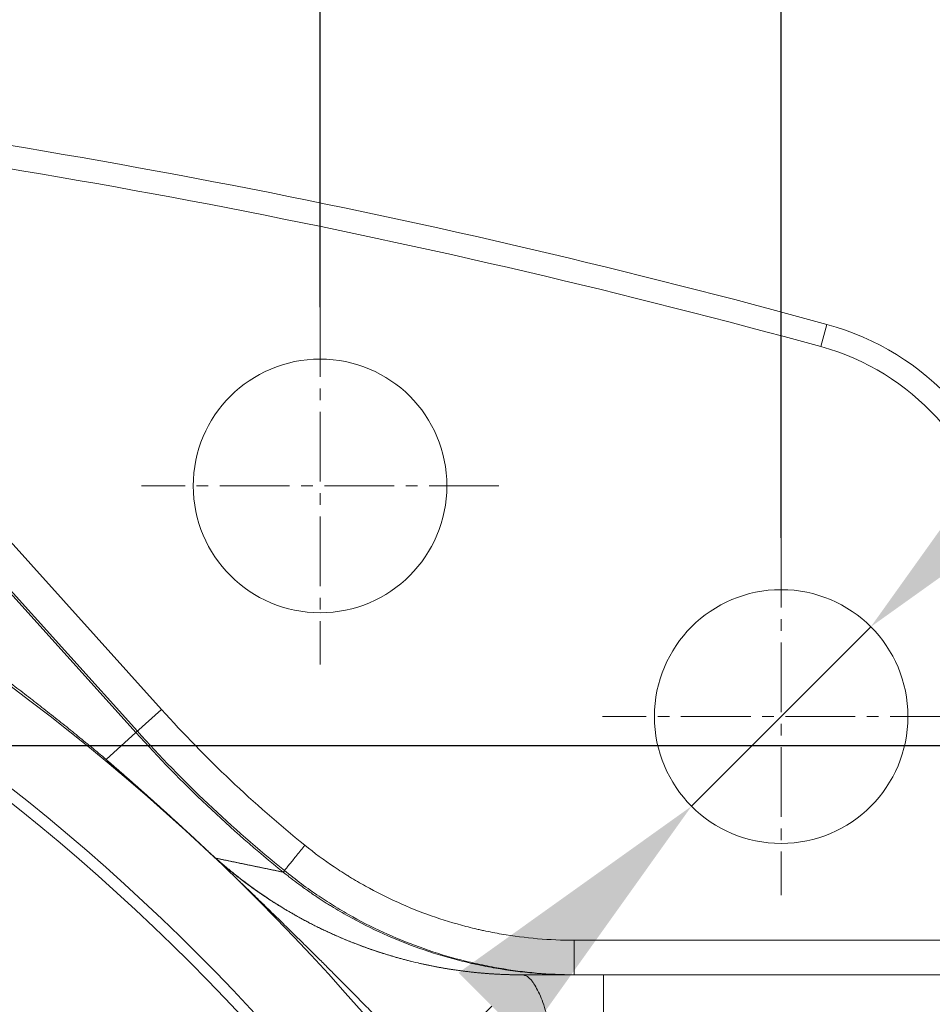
# Model space of a CAD drawing. Header units: millimetres. Extents: x 51337 to 61814, y -21781 to -12277.
# Tile 156 of 256: x 58750 to 58829, y -20756 to -20670. Entities that reach past the tile are written whole.
import ezdxf

# ---------------------------------------------------------------- set-up
doc = ezdxf.new("R2010")
doc.units = ezdxf.units.MM
doc.header["$LTSCALE"] = 0.3175
doc.linetypes.add('CENTER2', pattern=[28.575, 19.05, -3.175, 3.175, -3.175])
for name, color, linetype, lineweight in [('1轮廓实线层', 7, 'Continuous', 18), ('3中心线层', 1, 'CENTER2', 13), ('7标注层', 4, 'Continuous', 13)]:
    doc.layers.add(name, color=color, linetype=linetype, lineweight=lineweight)
doc.styles.add('PC_TEXTSTYLE', font='ISOCP.SHX', dxfattribs={"width": 0.707, "bigfont": 'GBCBIG.SHX'})
doc.dimstyles.new('GB_DIAMETER', dxfattribs={"dimtxt": 3.5, "dimasz": 3.5, "dimexe": 1, "dimexo": 0, "dimgap": 1.5, "dimtad": 1, "dimjust": 4, "dimdsep": 46, "dimtxsty": 'PC_TEXTSTYLE', "dimcen": 0, "dimclrd": 256, "dimclrt": 3, "dimadec": 0, "dimazin": 2, "dimtp": 0.1, "dimtm": 0.1, "dimtfac": 0.71, "dimtdec": 3, "dimtmove": 0, "dimatfit": 2, "dimfxl": 1, "dimtfill": 1, "dimarcsym": 0})
doc.dimstyles.new('GB_LINEAR', dxfattribs={"dimtxt": 3.5, "dimasz": 3.5, "dimexe": 1, "dimexo": 0, "dimgap": 1.5, "dimtad": 1, "dimdsep": 46, "dimtxsty": 'PC_TEXTSTYLE', "dimcen": 0, "dimclrd": 256, "dimclrt": 3, "dimadec": 0, "dimazin": 2, "dimtp": 0.1, "dimtm": 0.1, "dimtfac": 0.71, "dimtdec": 3, "dimtmove": 0, "dimatfit": 3, "dimfxl": 1, "dimtfill": 1, "dimarcsym": 0})

# ---------------------------------------------------------------- blocks, each defined once
blk = doc.blocks.new('*D67')
at = {"layer": '7标注层', "color": 0, "lineweight": -2, "transparency": 16777216}
for p, q in [((58495.882, -20695.214), (58495.882, -20629.306)), ((58775.882, -20695.214), (58775.882, -20629.306))]:
    blk.add_line(p, q, dxfattribs=at)
at = {"layer": '7标注层', "lineweight": -2, "transparency": 16777216}
blk.add_line((58520.382, -20636.306), (58751.382, -20636.306), dxfattribs=at)
at = {"layer": '7标注层', "lineweight": 18, "transparency": 16777216}
for points in [[(58520.382, -20632.223), (58520.382, -20640.39), (58495.882, -20636.306)], [(58751.382, -20640.39), (58751.382, -20632.223), (58775.882, -20636.306)]]:
    blk.add_solid(points, dxfattribs=at)
at = {"layer": 'Defpoints', "color": 0, "lineweight": 18, "transparency": 16777216}
for p in [(58775.882, -20636.306), (58495.882, -20695.214), (58775.882, -20695.214)]:
    blk.add_point(p, dxfattribs=at)
at = {"layer": '7标注层', "color": 3, "transparency": 16777216, "insert": (58635.882, -20613.556), "char_height": 24.5, "attachment_point": 5, "style": 'PC_TEXTSTYLE', "bg_fill": 3, "box_fill_scale": 1.1, "bg_fill_color": 257, "bg_fill_transparency": 0}
blk.add_mtext('280', dxfattribs=at)
blk = doc.blocks.new('*D68')
at = {"layer": '7标注层', "color": 0, "lineweight": -2, "transparency": 16777216}
for p, q in [((58455.882, -20715.214), (58455.882, -20583.914)), ((58815.882, -20715.214), (58815.882, -20583.914))]:
    blk.add_line(p, q, dxfattribs=at)
at = {"layer": '7标注层', "lineweight": -2, "transparency": 16777216}
blk.add_line((58791.382, -20590.914), (58480.382, -20590.914), dxfattribs=at)
at = {"layer": '7标注层', "lineweight": 18, "transparency": 16777216}
for points in [[(58480.382, -20586.83), (58480.382, -20594.997), (58455.882, -20590.914)], [(58791.382, -20594.997), (58791.382, -20586.83), (58815.882, -20590.914)]]:
    blk.add_solid(points, dxfattribs=at)
at = {"layer": 'Defpoints', "color": 0, "lineweight": 18, "transparency": 16777216}
for p in [(58455.882, -20590.914), (58455.882, -20715.214), (58815.882, -20715.214)]:
    blk.add_point(p, dxfattribs=at)
at = {"layer": '7标注层', "color": 3, "transparency": 16777216, "insert": (58635.882, -20568.164), "char_height": 24.5, "attachment_point": 5, "style": 'PC_TEXTSTYLE', "bg_fill": 3, "box_fill_scale": 1.1, "bg_fill_color": 257, "bg_fill_transparency": 0}
blk.add_mtext('360', dxfattribs=at)
blk = doc.blocks.new('*D71')
at = {"layer": '7标注层', "color": 0, "lineweight": -2, "transparency": 16777216}
for p, q in [((58493.882, -20733.214), (59029.69, -20733.214)), ((58987.263, -20880.714), (59029.69, -20880.714))]:
    blk.add_line(p, q, dxfattribs=at)
at = {"layer": '7标注层', "lineweight": -2, "transparency": 16777216}
blk.add_line((59022.69, -20856.214), (59022.69, -20757.714), dxfattribs=at)
at = {"layer": '7标注层', "lineweight": 18, "transparency": 16777216}
for points in [[(59026.773, -20757.714), (59018.606, -20757.714), (59022.69, -20733.214)], [(59018.606, -20856.214), (59026.773, -20856.214), (59022.69, -20880.714)]]:
    blk.add_solid(points, dxfattribs=at)
at = {"layer": 'Defpoints', "color": 0, "lineweight": 18, "transparency": 16777216}
for p in [(58493.882, -20733.214), (59022.69, -20733.214), (58987.263, -20880.714)]:
    blk.add_point(p, dxfattribs=at)
at = {"layer": '7标注层', "color": 3, "transparency": 16777216, "insert": (58999.94, -20806.964), "char_height": 24.5, "attachment_point": 5, "rotation": 90, "style": 'PC_TEXTSTYLE', "bg_fill": 3, "box_fill_scale": 1.1, "bg_fill_color": 257, "bg_fill_transparency": 0}
blk.add_mtext('147.5', dxfattribs=at)
blk = doc.blocks.new('*D73')
at = {"layer": '7标注层', "lineweight": -2, "transparency": 16777216}
for p, q in [((58883.833, -20662.754), (58840.982, -20705.61)), ((58992.295, -20662.754), (58883.833, -20662.754)), ((58808.104, -20738.492), (58823.659, -20722.935)), ((58790.781, -20755.818), (58773.458, -20773.143))]:
    blk.add_line(p, q, dxfattribs=at)
at = {"layer": '7标注层', "lineweight": 18, "transparency": 16777216}
for points in [[(58838.095, -20702.723), (58843.87, -20708.497), (58823.659, -20722.935)], [(58793.669, -20758.705), (58787.894, -20752.93), (58808.104, -20738.492)]]:
    blk.add_solid(points, dxfattribs=at)
at = {"layer": 'Defpoints', "color": 0, "lineweight": 18, "transparency": 16777216}
for p in [(58823.659, -20722.935), (58808.104, -20738.492)]:
    blk.add_point(p, dxfattribs=at)
at = {"layer": '7标注层', "color": 3, "transparency": 16777216, "insert": (58943.314, -20638.581), "char_height": 24.5, "attachment_point": 5, "style": 'PC_TEXTSTYLE', "bg_fill": 3, "box_fill_scale": 1.1, "bg_fill_color": 257, "bg_fill_transparency": 0}
blk.add_mtext('8-%%c22(通孔)', dxfattribs=at)

msp = doc.modelspace()

# ---------------------------------------------------------------- linework, layer by layer
at = {"layer": '1轮廓实线层'}
for p, q in [((58716.03109, -20678.90579), (58762.12866, -20730.10234)), ((58712.85606, -20679.59809), (58760.03095, -20731.99112)), ((58759.90336, -20732.10601), (58713.80578, -20680.90947)), ((58819.32548, -20698.63812), (58819.85456, -20696.70937)), ((58759.90336, -20732.10601), (58762.12866, -20730.10234)), ((58759.90336, -20732.10601), (58757.31495, -20734.43662)), ((58797.91405, -20750.11379), (58840.36044, -20750.11379)), ((58800.45348, -20753.11379), (58912.27443, -20753.11379)), ((58800.45348, -20753.11379), (58912.28301, -20753.11379))]:
    msp.add_line(p, q, dxfattribs=at)
for centre, radius in [((58635.88175, -20880.71372), 183), ((58635.88175, -20880.71372), 182), ((58775.88175, -20710.71372), 11), ((58815.88175, -20730.71372), 11)]:
    msp.add_circle(centre, radius, dxfattribs=at)
for centre, radius, start, end in [((58635.73332, -21367.91379), 696, 74.66025907, 83.38598632), ((58635.73332, -21367.91379), 696, 74.66025907, 83.38598632), ((58635.73332, -21367.91379), 694, 74.66025907, 83.38598632), ((58635.88175, -20880.71372), 190, 6.8906438, 353.1093562), ((58813.71719, -20719.08285), 23.2, 10.0737303, 74.660259), ((58813.71719, -20719.08285), 23.2, 10.0737303, 74.660259), ((58813.71719, -20719.08285), 21.2, 10.0737304, 74.660259), ((58842.21332, -20657.99379), 107.76453, 222, 231.112407), ((58842.21332, -20657.99379), 110.75898, 222, 231.1124334), ((58842.21332, -20657.99379), 110.58728, 222, 231.1124334)]:
    msp.add_arc(centre, radius, start, end, dxfattribs=at)
for points in [[(58746.70963, -20726.09756), (58752.153, -20730.08814), (58757.31495, -20734.43662)], [(58793.39449, -20753.11379), (58796.90685, -20753.11379), (58800.45348, -20753.11379)]]:
    msp.add_open_spline(points, degree=2, dxfattribs=at)
for points, knots in [([(58757.31495, -20734.43662), (58757.32882, -20734.44859), (58757.35648, -20734.47247), (58757.39811, -20734.50841), (58757.43972, -20734.54435), (58757.48131, -20734.58029), (58757.5229, -20734.61624), (58757.56448, -20734.65219), (58757.60605, -20734.68815), (58757.64761, -20734.72412), (58757.68915, -20734.76008), (58757.73069, -20734.79606), (58757.77222, -20734.83204), (58757.81374, -20734.86802), (58757.85525, -20734.90401), (58757.89675, -20734.94001), (58757.93824, -20734.97601), (58757.97972, -20735.01201), (58758.0212, -20735.04802), (58758.06266, -20735.08404), (58758.10411, -20735.12006), (58758.14556, -20735.15609), (58758.18699, -20735.19212), (58758.22842, -20735.22815), (58758.26983, -20735.2642), (58758.31124, -20735.30025), (58758.35264, -20735.3363), (58758.39402, -20735.37236), (58758.4354, -20735.40842), (58758.47677, -20735.44449), (58758.51813, -20735.48057), (58758.55948, -20735.51665), (58758.60083, -20735.55274), (58758.64216, -20735.58883), (58758.68348, -20735.62493), (58758.7248, -20735.66104), (58758.76611, -20735.69715), (58758.8074, -20735.73326), (58758.84869, -20735.76939), (58758.88997, -20735.80552), (58758.93124, -20735.84165), (58758.9725, -20735.87779), (58759.01376, -20735.91394), (58759.055, -20735.95009), (58759.09624, -20735.98625), (58759.13746, -20736.02241), (58759.17868, -20736.05858), (58759.21989, -20736.09476), (58759.26109, -20736.13094), (58759.30228, -20736.16713), (58759.34347, -20736.20332), (58759.38464, -20736.23952), (58759.42581, -20736.27573), (58759.46696, -20736.31194), (58759.50811, -20736.34816), (58759.54926, -20736.38439), (58759.59039, -20736.42062), (58759.63151, -20736.45686), (58759.67263, -20736.49311), (58759.71374, -20736.52936), (58759.75483, -20736.56562), (58759.79593, -20736.60188), (58759.83701, -20736.63815), (58759.87808, -20736.67443), (58759.91915, -20736.71071), (58759.96021, -20736.74701), (58760.00126, -20736.7833), (58760.0423, -20736.81961), (58760.08333, -20736.85592), (58760.12436, -20736.89224), (58760.16538, -20736.92856), (58760.20639, -20736.96489), (58760.24739, -20737.00123), (58760.28838, -20737.03758), (58760.32937, -20737.07393), (58760.37035, -20737.11029), (58760.41132, -20737.14665), (58760.45228, -20737.18302), (58760.49324, -20737.2194), (58760.53418, -20737.25579), (58760.57512, -20737.29218), (58760.61605, -20737.32858), (58760.65698, -20737.36499), (58760.6979, -20737.40141), (58760.7388, -20737.43783), (58760.77971, -20737.47426), (58760.8206, -20737.51069), (58760.86149, -20737.54714), (58760.90236, -20737.58359), (58760.94324, -20737.62005), (58760.9841, -20737.65651), (58761.02496, -20737.69298), (58761.06581, -20737.72946), (58761.10665, -20737.76595), (58761.14748, -20737.80244), (58761.18831, -20737.83895), (58761.22913, -20737.87546), (58761.26994, -20737.91197), (58761.31075, -20737.9485), (58761.35155, -20737.98503), (58761.39234, -20738.02157), (58761.43312, -20738.05812), (58761.4739, -20738.09467), (58761.51467, -20738.13123), (58761.55543, -20738.1678), (58761.59619, -20738.20438), (58761.63694, -20738.24097), (58761.67768, -20738.27756), (58761.71842, -20738.31416), (58761.75915, -20738.35077), (58761.79987, -20738.38739), (58761.84058, -20738.42401), (58761.88129, -20738.46064), (58761.922, -20738.49729), (58761.96269, -20738.53393), (58762.00338, -20738.57059), (58762.04406, -20738.60725), (58762.08474, -20738.64393), (58762.12541, -20738.68061), (58762.16607, -20738.71729), (58762.20672, -20738.75399), (58762.24737, -20738.7907), (58762.28802, -20738.82741), (58762.32865, -20738.86413), (58762.36928, -20738.90086), (58762.40991, -20738.9376), (58762.45052, -20738.97434), (58762.49114, -20739.0111), (58762.53174, -20739.04786), (58762.57234, -20739.08463), (58762.61293, -20739.12141), (58762.65352, -20739.15819), (58762.6941, -20739.19499), (58762.73467, -20739.23179), (58762.77524, -20739.26861), (58762.8158, -20739.30543), (58762.85636, -20739.34226), (58762.89691, -20739.37909), (58762.93745, -20739.41594), (58762.97799, -20739.4528), (58763.01853, -20739.48966), (58763.05905, -20739.52653), (58763.09957, -20739.56341), (58763.14009, -20739.6003), (58763.1806, -20739.6372), (58763.2211, -20739.67411), (58763.2616, -20739.71103), (58763.30209, -20739.74795), (58763.34258, -20739.78488), (58763.38306, -20739.82183), (58763.42354, -20739.85878), (58763.46401, -20739.89574), (58763.50447, -20739.93271), (58763.54493, -20739.96969), (58763.58538, -20740.00667), (58763.62583, -20740.04367), (58763.66628, -20740.08067), (58763.70671, -20740.11769), (58763.74715, -20740.15471), (58763.78757, -20740.19174), (58763.828, -20740.22878), (58763.86841, -20740.26584), (58763.90882, -20740.3029), (58763.94923, -20740.33996), (58763.98963, -20740.37704), (58764.03003, -20740.41413), (58764.07042, -20740.45123), (58764.11081, -20740.48833), (58764.15119, -20740.52545), (58764.19157, -20740.56257), (58764.23194, -20740.59971), (58764.2723, -20740.63685), (58764.31267, -20740.674), (58764.35302, -20740.71116), (58764.39338, -20740.74834), (58764.43372, -20740.78552), (58764.47407, -20740.82271), (58764.5144, -20740.85991), (58764.55474, -20740.89712), (58764.59507, -20740.93434), (58764.63539, -20740.97156), (58764.67571, -20741.0088), (58764.71603, -20741.04605), (58764.75634, -20741.08331), (58764.79664, -20741.12057), (58764.83694, -20741.15785), (58764.87724, -20741.19514), (58764.91753, -20741.23243), (58764.95782, -20741.26974), (58764.99811, -20741.30706), (58765.03839, -20741.34438), (58765.07866, -20741.38172), (58765.11893, -20741.41906), (58765.1592, -20741.45642), (58765.19947, -20741.49378), (58765.23972, -20741.53116), (58765.27998, -20741.56854), (58765.32023, -20741.60594), (58765.36048, -20741.64334), (58765.40072, -20741.68076), (58765.44096, -20741.71818), (58765.48119, -20741.75562), (58765.52142, -20741.79306), (58765.56165, -20741.83052), (58765.60188, -20741.86798), (58765.6421, -20741.90546), (58765.68231, -20741.94294), (58765.72252, -20741.98044), (58765.76273, -20742.01795), (58765.80294, -20742.05546), (58765.84314, -20742.09299), (58765.88333, -20742.13053), (58765.92353, -20742.16807), (58765.96372, -20742.20563), (58766.0039, -20742.2432), (58766.04409, -20742.28078), (58766.08427, -20742.31836), (58766.12445, -20742.35597), (58766.15117, -20742.38098), (58766.16455, -20742.39351)], [0, 0, 0, 0, 0.00733357, 0.01463548, 0.02190576, 0.02914444, 0.03635155, 0.04352714, 0.05067122, 0.05778385, 0.06486505, 0.07191486, 0.07893332, 0.08592046, 0.09287633, 0.09980095, 0.10669437, 0.11355662, 0.12038775, 0.1271878, 0.1339568, 0.1406948, 0.14740184, 0.15407796, 0.16072321, 0.16733762, 0.17392125, 0.18047413, 0.18699631, 0.19348784, 0.19994877, 0.20637914, 0.212779, 0.21914839, 0.22548738, 0.231796, 0.23807431, 0.24432236, 0.2505402, 0.25672789, 0.26288548, 0.26901302, 0.27511057, 0.28117819, 0.28721593, 0.29322386, 0.29920202, 0.30515048, 0.3110693, 0.31695854, 0.32281827, 0.32864854, 0.33444943, 0.34022099, 0.3459633, 0.35167642, 0.35736042, 0.36301536, 0.36864133, 0.37423838, 0.3798066, 0.38534606, 0.39085683, 0.39633899, 0.40179262, 0.40721779, 0.41261458, 0.41798309, 0.42332338, 0.42863554, 0.43391966, 0.43917582, 0.44440412, 0.44960464, 0.45477747, 0.4599227, 0.46504043, 0.47013075, 0.47519376, 0.48022956, 0.48523825, 0.49021993, 0.4951747, 0.50010267, 0.50500394, 0.50987862, 0.51472682, 0.51954866, 0.52434425, 0.5291137, 0.53385714, 0.53857467, 0.54326643, 0.54793253, 0.55257311, 0.55718828, 0.56177818, 0.56634295, 0.57088271, 0.5753976, 0.57988776, 0.58435333, 0.58879446, 0.59321128, 0.59760396, 0.60197263, 0.60631746, 0.61063859, 0.61493619, 0.61921041, 0.62346143, 0.62768939, 0.63189449, 0.63607688, 0.64023674, 0.64437424, 0.64848958, 0.65258293, 0.65665447, 0.6607044, 0.6647329, 0.66874018, 0.67272643, 0.67669186, 0.68063666, 0.68456105, 0.68846523, 0.69234942, 0.69621385, 0.70005872, 0.70388427, 0.70769071, 0.7114783, 0.71524725, 0.7189978, 0.72273021, 0.72644471, 0.73014155, 0.73382098, 0.73748327, 0.74112867, 0.74475744, 0.74836986, 0.75196618, 0.7555467, 0.75911168, 0.7626614, 0.76619615, 0.76971623, 0.77322192, 0.77671351, 0.78019132, 0.78365564, 0.78710677, 0.79054504, 0.79397075, 0.79738422, 0.80078577, 0.80417572, 0.80755441, 0.81092217, 0.81427932, 0.8176262, 0.82096316, 0.82429054, 0.82760869, 0.83091795, 0.83421867, 0.83751122, 0.84079595, 0.84407321, 0.84734338, 0.85060681, 0.85386388, 0.85711494, 0.86036039, 0.86360057, 0.86683588, 0.87006669, 0.87329338, 0.87651632, 0.87973591, 0.88295251, 0.88616652, 0.88937831, 0.89258828, 0.8957968, 0.89900428, 0.90221108, 0.9054176, 0.90862423, 0.91183136, 0.91503936, 0.91824862, 0.92145954, 0.9246725, 0.92788788, 0.93110607, 0.93432744, 0.93755239, 0.94078129, 0.94401451, 0.94725245, 0.95049547, 0.95374394, 0.95699825, 0.96025875, 0.96352583, 0.96679983, 0.97008114, 0.9733701, 0.97666708, 0.97997244, 0.98328652, 0.98660968, 0.98994226, 0.99328462, 0.99663708, 1, 1, 1, 1]), ([(58758.30027, -20735.40815), (58758.43979, -20735.52569), (58758.58257, -20735.64633), (58759.0735, -20736.06243), (58759.43819, -20736.37356), (58760.03303, -20736.8856), (58760.23964, -20737.06416), (58760.66947, -20737.43739), (58760.89308, -20737.63239), (58761.36346, -20738.04473), (58761.61013, -20738.26197), (58761.99768, -20738.6053), (58762.1259, -20738.71918), (58762.25865, -20738.83743)], [0, 0, 0, 0, 0.13451445, 0.13451445, 0.4507661, 0.4507661, 0.60889192, 0.60889192, 0.76701774, 0.76701774, 0.92514356, 0.92514356, 1, 1, 1, 1]), ([(58766.00097, -20742.2616), (58766.0259, -20742.28499), (58766.07559, -20742.33163), (58766.15015, -20742.40114), (58766.22443, -20742.47006), (58766.29844, -20742.53839), (58766.37218, -20742.60612), (58766.44564, -20742.67327), (58766.51883, -20742.73982), (58766.59173, -20742.80579), (58766.66434, -20742.87118), (58766.73667, -20742.93599), (58766.8087, -20743.00022), (58766.88044, -20743.06388), (58766.95187, -20743.12696), (58767.023, -20743.18949), (58767.09383, -20743.25144), (58767.16435, -20743.31284), (58767.23455, -20743.37367), (58767.30444, -20743.43395), (58767.37402, -20743.49368), (58767.44326, -20743.55285), (58767.51219, -20743.61148), (58767.58079, -20743.66956), (58767.64905, -20743.7271), (58767.71698, -20743.7841), (58767.78458, -20743.84057), (58767.85183, -20743.8965), (58767.91875, -20743.9519), (58767.98532, -20744.00677), (58768.05154, -20744.06111), (58768.11741, -20744.11494), (58768.18292, -20744.16824), (58768.24808, -20744.22103), (58768.31288, -20744.2733), (58768.37732, -20744.32506), (58768.4414, -20744.37631), (58768.50511, -20744.42706), (58768.56845, -20744.4773), (58768.63142, -20744.52704), (58768.69401, -20744.57628), (58768.75623, -20744.62502), (58768.81806, -20744.67328), (58768.87952, -20744.72104), (58768.94059, -20744.76831), (58769.00128, -20744.8151), (58769.06158, -20744.8614), (58769.12148, -20744.90723), (58769.18099, -20744.95258), (58769.24011, -20744.99745), (58769.29883, -20745.04185), (58769.35715, -20745.08578), (58769.41507, -20745.12924), (58769.47258, -20745.17223), (58769.52969, -20745.21477), (58769.58639, -20745.25684), (58769.64267, -20745.29845), (58769.69855, -20745.33961), (58769.75401, -20745.38032), (58769.80905, -20745.42058), (58769.86368, -20745.46038), (58769.91788, -20745.49975), (58769.97166, -20745.53866), (58770.02502, -20745.57714), (58770.07795, -20745.61518), (58770.13045, -20745.65278), (58770.18253, -20745.68994), (58770.23417, -20745.72668), (58770.28537, -20745.76298), (58770.33615, -20745.79886), (58770.38648, -20745.83431), (58770.43638, -20745.86934), (58770.48583, -20745.90395), (58770.53484, -20745.93813), (58770.58341, -20745.9719), (58770.63153, -20746.00526), (58770.67921, -20746.0382), (58770.72644, -20746.07074), (58770.77321, -20746.10286), (58770.81954, -20746.13458), (58770.86541, -20746.16589), (58770.91083, -20746.1968), (58770.95579, -20746.22731), (58771.00029, -20746.25743), (58771.04433, -20746.28714), (58771.08792, -20746.31646), (58771.25653, -20746.42959), (58771.54991, -20746.62346), (58771.96966, -20746.89334), (58772.38708, -20747.15448), (58772.80199, -20747.40703), (58773.2142, -20747.65118), (58773.62352, -20747.88708), (58774.02978, -20748.11492), (58774.43282, -20748.33486), (58774.83246, -20748.54708), (58775.22856, -20748.75175), (58775.62096, -20748.94904), (58776.00952, -20749.13911), (58776.39409, -20749.32215), (58776.77454, -20749.49833), (58777.33184, -20749.74939), (58778.06863, -20750.06581), (58778.99103, -20750.43488), (58779.90776, -20750.77573), (58780.81787, -20751.08921), (58781.72048, -20751.37619), (58782.61474, -20751.63757), (58783.49988, -20751.87423), (58784.13942, -20752.02975), (58784.5287, -20752.11898), (58784.66988, -20752.1508), (58784.81095, -20752.18206), (58784.95191, -20752.21276), (58785.09277, -20752.24291), (58785.23351, -20752.27251), (58785.37414, -20752.30155), (58785.51465, -20752.33005), (58785.65504, -20752.358), (58785.79531, -20752.3854), (58785.93546, -20752.41226), (58786.07548, -20752.43858), (58786.21538, -20752.46435), (58786.35514, -20752.4896), (58786.49477, -20752.5143), (58786.63427, -20752.53848), (58786.77363, -20752.56212), (58786.91285, -20752.58523), (58787.05193, -20752.60782), (58787.19087, -20752.62988), (58787.32966, -20752.65142), (58787.46831, -20752.67244), (58787.6068, -20752.69294), (58787.74515, -20752.71292), (58787.88334, -20752.73239), (58788.02138, -20752.75135), (58788.15925, -20752.76979), (58788.29697, -20752.78773), (58788.43453, -20752.80516), (58788.57193, -20752.82209), (58788.70916, -20752.83852), (58788.84622, -20752.85444), (58788.98311, -20752.86987), (58789.11984, -20752.8848), (58789.25639, -20752.89924), (58789.39276, -20752.91319), (58789.52896, -20752.92665), (58789.66498, -20752.93962), (58789.80082, -20752.95211), (58789.93648, -20752.96411), (58790.07196, -20752.97564), (58790.20725, -20752.98668), (58790.34235, -20752.99725), (58790.47727, -20753.00735), (58790.61199, -20753.01697), (58790.74652, -20753.02612), (58790.88086, -20753.03481), (58791.01501, -20753.04303), (58791.14895, -20753.05078), (58791.2827, -20753.05808), (58791.41624, -20753.06492), (58791.54959, -20753.07129), (58791.68273, -20753.07722), (58791.81566, -20753.08269), (58791.94839, -20753.08771), (58792.08091, -20753.09229), (58792.21322, -20753.09642), (58792.34532, -20753.1001), (58792.4772, -20753.10334), (58792.60887, -20753.10615), (58792.74033, -20753.10851), (58792.87157, -20753.11044), (58793.00259, -20753.11194), (58793.13339, -20753.113), (58793.26395, -20753.11367), (58793.35103, -20753.11375), (58793.39449, -20753.11379)], [0, 0, 0, 0, 0.00385547, 0.00768781, 0.01149702, 0.01528309, 0.01904602, 0.02278582, 0.02650248, 0.03019601, 0.0338664, 0.03751366, 0.04113779, 0.04473878, 0.04831663, 0.05187135, 0.05540294, 0.05891139, 0.0623967, 0.06585889, 0.06929793, 0.07271385, 0.07610663, 0.07947627, 0.08282279, 0.08614616, 0.08944641, 0.09272352, 0.0959775, 0.09920834, 0.10241605, 0.10560062, 0.10876207, 0.11190038, 0.11501556, 0.1181076, 0.12117651, 0.12422229, 0.12724494, 0.13024445, 0.13322083, 0.13617408, 0.1391042, 0.14201118, 0.14489503, 0.14775575, 0.15059334, 0.1534078, 0.15619913, 0.15896732, 0.16171239, 0.16443432, 0.16713312, 0.16980879, 0.17246133, 0.17509075, 0.17769703, 0.18028018, 0.1828402, 0.18537709, 0.18789085, 0.19038148, 0.19284899, 0.19529336, 0.19771461, 0.20011272, 0.20248771, 0.20483957, 0.20716831, 0.20947391, 0.21175639, 0.21401574, 0.21625197, 0.21846507, 0.22065504, 0.22282189, 0.22496561, 0.2270862, 0.22918368, 0.23125802, 0.23330924, 0.23533734, 0.23734232, 0.23932417, 0.2412829, 0.2432185, 0.24513099, 0.26371802, 0.28199472, 0.29996134, 0.31761812, 0.33496534, 0.35200327, 0.36873221, 0.38515248, 0.40126441, 0.41706835, 0.43256467, 0.44775377, 0.46263606, 0.477212, 0.49148206, 0.52605379, 0.5596425, 0.59225686, 0.6239063, 0.65460117, 0.68435281, 0.71317366, 0.74107743, 0.74552753, 0.74995966, 0.75437386, 0.75877021, 0.76314878, 0.76750964, 0.77185285, 0.7761785, 0.78048666, 0.78477739, 0.78905078, 0.7933069, 0.79754582, 0.80176763, 0.80597239, 0.8101602, 0.81433114, 0.81848527, 0.82262269, 0.82674348, 0.83084772, 0.83493551, 0.83900691, 0.84306204, 0.84710096, 0.85112377, 0.85513057, 0.85912143, 0.86309647, 0.86705577, 0.87099942, 0.87492752, 0.87884018, 0.88273748, 0.88661953, 0.89048643, 0.89433828, 0.89817518, 0.90199724, 0.90580457, 0.90959727, 0.91337545, 0.91713922, 0.92088869, 0.92462398, 0.92834518, 0.93205243, 0.93574584, 0.93942552, 0.94309159, 0.94674417, 0.95038339, 0.95400936, 0.95762221, 0.96122206, 0.96480905, 0.9683833, 0.97194493, 0.97549409, 0.9790309, 0.98255549, 0.986068, 0.98956857, 0.99305733, 0.99653443, 1, 1, 1, 1]), ([(58766.16455, -20742.39351), (58766.17161, -20742.40012), (58766.18572, -20742.41332), (58766.20694, -20742.43314), (58766.22817, -20742.45293), (58766.24941, -20742.47271), (58766.27068, -20742.49248), (58766.29196, -20742.51222), (58766.31325, -20742.53195), (58766.33457, -20742.55166), (58766.3559, -20742.57135), (58766.37724, -20742.59102), (58766.3986, -20742.61068), (58766.41998, -20742.63032), (58766.44138, -20742.64994), (58766.46279, -20742.66954), (58766.48421, -20742.68913), (58766.50566, -20742.7087), (58766.52711, -20742.72825), (58766.54859, -20742.74778), (58766.57008, -20742.76729), (58766.59159, -20742.78679), (58766.61311, -20742.80627), (58766.63465, -20742.82573), (58766.65621, -20742.84518), (58766.67778, -20742.8646), (58766.69937, -20742.88401), (58766.72097, -20742.9034), (58766.74259, -20742.92277), (58766.76423, -20742.94213), (58766.78588, -20742.96146), (58766.80755, -20742.98078), (58766.82201, -20742.99365), (58766.82924, -20743.00008)], [0, 0, 0, 0, 0.03318653, 0.06628627, 0.09930169, 0.13223526, 0.16508947, 0.19786686, 0.23056993, 0.26320126, 0.29576339, 0.32825893, 0.36069045, 0.39306059, 0.42537197, 0.45762723, 0.48982902, 0.52198003, 0.55408293, 0.58614043, 0.61815521, 0.65013002, 0.68206756, 0.71397059, 0.74584184, 0.77768408, 0.80950005, 0.84129255, 0.87306432, 0.90481817, 0.93655687, 0.96828322, 1, 1, 1, 1]), ([(58772.67948, -20744.2063), (58772.68669, -20744.19736), (58772.70509, -20744.17454), (58772.76362, -20744.10196), (58772.80376, -20744.05219), (58772.90434, -20743.92748), (58772.96478, -20743.85253), (58773.10384, -20743.68012), (58773.18245, -20743.58265), (58773.35504, -20743.36866), (58773.44901, -20743.25213), (58773.64901, -20743.00416), (58773.75502, -20742.87272), (58773.97531, -20742.59958), (58774.08959, -20742.45789), (58774.32236, -20742.16928), (58774.44085, -20742.02237), (58774.55934, -20741.87545)], [0, 0, 0, 0, 0.125, 0.125, 0.25, 0.25, 0.375, 0.375, 0.5, 0.5, 0.625, 0.625, 0.75, 0.75, 0.875, 0.875, 1, 1, 1, 1]), ([(58774.55931, -20741.87548), (58775.38333, -20742.54008), (58776.23362, -20743.16777), (58777.32917, -20743.90649), (58777.66028, -20744.12466), (58777.99509, -20744.33765), (58778.21912, -20744.47849), (58778.33151, -20744.5483), (58778.8946, -20744.89396), (58779.34941, -20745.15992), (58780.72665, -20745.92667), (58781.66185, -20746.39641), (58783.56565, -20747.25464), (58784.53426, -20747.64313), (58786.50494, -20748.33873), (58787.507, -20748.64585), (58788.78099, -20748.97769), (58789.1648, -20749.07334), (58789.55104, -20749.16306), (58789.80907, -20749.22155), (58789.93827, -20749.25012), (58790.58441, -20749.38936), (58791.10257, -20749.48951), (58792.66078, -20749.75657), (58793.70453, -20749.89014), (58795.80186, -20750.06875), (58796.85545, -20750.11379), (58797.91405, -20750.11379)], [0, 0, 0, 0, 0.125, 0.125, 0.15625, 0.171875, 0.171875, 0.1875, 0.1875, 0.25, 0.25, 0.375, 0.375, 0.5, 0.5, 0.625, 0.625, 0.65625, 0.671875, 0.671875, 0.6875, 0.6875, 0.75, 0.75, 0.875, 0.875, 1, 1, 1, 1]), ([(58766.82924, -20743.00008), (58766.84623, -20743.01519), (58766.88035, -20743.04553), (58766.93185, -20743.09114), (58766.98388, -20743.13706), (58767.03645, -20743.18329), (58767.08955, -20743.22983), (58767.14319, -20743.27667), (58767.19738, -20743.32381), (58767.2521, -20743.37126), (58767.30738, -20743.419), (58767.3632, -20743.46704), (58767.41957, -20743.51536), (58767.4765, -20743.56398), (58767.53398, -20743.61289), (58767.59202, -20743.66208), (58767.65062, -20743.71156), (58767.70979, -20743.76131), (58767.76951, -20743.81134), (58767.82981, -20743.86165), (58767.89067, -20743.91223), (58767.95211, -20743.96307), (58768.01412, -20744.01419), (58768.07671, -20744.06556), (58768.13988, -20744.1172), (58768.20363, -20744.1691), (58768.26796, -20744.22125), (58768.33289, -20744.27366), (58768.3984, -20744.32631), (58768.4645, -20744.37921), (58768.53119, -20744.43235), (58768.59849, -20744.48573), (58768.66638, -20744.53935), (58768.73487, -20744.59321), (58768.80397, -20744.64729), (58768.87367, -20744.7016), (58768.94398, -20744.75614), (58769.01491, -20744.8109), (58769.08644, -20744.86587), (58769.1586, -20744.92106), (58769.23137, -20744.97646), (58769.30476, -20745.03207), (58769.37878, -20745.08788), (58769.45342, -20745.14389), (58769.5287, -20745.20009), (58769.6046, -20745.25649), (58769.68114, -20745.31308), (58769.75831, -20745.36986), (58769.83612, -20745.42681), (58769.91457, -20745.48395), (58769.99367, -20745.54126), (58770.07341, -20745.59874), (58770.1538, -20745.65638), (58770.23484, -20745.71419), (58770.31653, -20745.77216), (58770.39888, -20745.83028), (58770.48188, -20745.88855), (58770.56555, -20745.94696), (58770.64988, -20746.00552), (58770.73487, -20746.06422), (58770.82053, -20746.12305), (58770.90686, -20746.18201), (58770.99386, -20746.2411), (58771.08154, -20746.3003), (58771.16989, -20746.35962), (58771.25892, -20746.41906), (58771.34863, -20746.4786), (58771.43903, -20746.53824), (58771.53011, -20746.59798), (58771.62188, -20746.65781), (58771.71434, -20746.71773), (58771.80749, -20746.77774), (58771.90134, -20746.83782), (58771.99588, -20746.89798), (58772.09112, -20746.95821), (58772.18707, -20747.0185), (58772.28371, -20747.07885), (58772.38106, -20747.13926), (58772.47912, -20747.19972), (58772.57789, -20747.26021), (58772.67737, -20747.32075), (58772.77756, -20747.38132), (58772.87846, -20747.44192), (58772.98009, -20747.50255), (58773.08243, -20747.56319), (58773.18549, -20747.62384), (58773.28928, -20747.6845), (58773.39379, -20747.74516), (58773.49903, -20747.80582), (58773.60499, -20747.86647), (58773.71169, -20747.9271), (58773.81911, -20747.98771), (58773.92727, -20748.0483), (58774.03617, -20748.10885), (58774.1458, -20748.16936), (58774.25617, -20748.22983), (58774.36727, -20748.29026), (58774.47912, -20748.35062), (58774.59171, -20748.41092), (58774.70505, -20748.47116), (58774.81913, -20748.53132), (58774.93396, -20748.5914), (58775.04953, -20748.65139), (58775.16586, -20748.71129), (58775.28293, -20748.77109), (58775.40076, -20748.83079), (58775.51934, -20748.89038), (58775.63867, -20748.94985), (58775.75876, -20749.00919), (58775.8796, -20749.0684), (58776.0012, -20749.12748), (58776.12356, -20749.18641), (58776.24667, -20749.24519), (58776.37055, -20749.30381), (58776.49518, -20749.36227), (58776.62058, -20749.42056), (58776.74673, -20749.47868), (58776.87365, -20749.53661), (58777.00133, -20749.59434), (58777.12978, -20749.65188), (58777.25898, -20749.70922), (58777.38895, -20749.76634), (58777.51969, -20749.82324), (58777.65119, -20749.87992), (58777.78345, -20749.93637), (58777.91648, -20749.99257), (58778.05027, -20750.04853), (58778.18482, -20750.10423), (58778.32015, -20750.15968), (58778.45623, -20750.21485), (58778.59308, -20750.26975), (58778.73069, -20750.32436), (58778.86907, -20750.37868), (58779.00821, -20750.43271), (58779.14811, -20750.48643), (58779.28878, -20750.53983), (58779.43021, -20750.59292), (58779.57239, -20750.64568), (58779.71534, -20750.6981), (58779.85905, -20750.75018), (58780.00351, -20750.80191), (58780.14874, -20750.85327), (58780.29471, -20750.90428), (58780.44145, -20750.95491), (58780.58894, -20751.00515), (58780.73718, -20751.05501), (58780.88617, -20751.10448), (58781.03591, -20751.15353), (58781.18641, -20751.20218), (58781.33765, -20751.2504), (58781.48963, -20751.2982), (58781.64236, -20751.34556), (58781.79583, -20751.39248), (58781.95003, -20751.43894), (58782.10498, -20751.48495), (58782.26066, -20751.53048), (58782.41708, -20751.57555), (58782.57423, -20751.62013), (58782.7321, -20751.66421), (58782.89071, -20751.7078), (58783.05003, -20751.75088), (58783.21008, -20751.79345), (58783.37085, -20751.83549), (58783.52905, -20751.87616), (58783.6337, -20751.90262), (58783.6845, -20751.91535)], [0, 0, 0, 0, 0.00354098, 0.00711335, 0.01071713, 0.01435235, 0.01801903, 0.0217172, 0.02544688, 0.02920809, 0.03300085, 0.03682519, 0.04068112, 0.04456869, 0.04848789, 0.05243877, 0.05642134, 0.06043562, 0.06448163, 0.06855941, 0.07266896, 0.07681032, 0.08098351, 0.08518854, 0.08942543, 0.09369422, 0.09799492, 0.10232755, 0.10669214, 0.1110887, 0.11551725, 0.11997782, 0.12447043, 0.12899509, 0.13355183, 0.13814066, 0.14276161, 0.14741469, 0.15209992, 0.15681732, 0.16156692, 0.16634872, 0.17116275, 0.17600902, 0.18088754, 0.18579835, 0.19074145, 0.19571686, 0.20072459, 0.20576467, 0.2108371, 0.2159419, 0.22107909, 0.22624867, 0.23145067, 0.23668509, 0.24195196, 0.24725127, 0.25258305, 0.2579473, 0.26334403, 0.26877326, 0.274235, 0.27972926, 0.28525603, 0.29081535, 0.2964072, 0.3020316, 0.30768856, 0.31337808, 0.31910017, 0.32485483, 0.33064207, 0.33646189, 0.3423143, 0.34819929, 0.35411688, 0.36006706, 0.36604983, 0.3720652, 0.37811317, 0.38419372, 0.39030687, 0.3964526, 0.40263092, 0.40884183, 0.41508531, 0.42136136, 0.42766998, 0.43401115, 0.44038488, 0.44679116, 0.45322996, 0.45970129, 0.46620514, 0.47274148, 0.47931031, 0.48591162, 0.49254539, 0.49921161, 0.50591025, 0.51264131, 0.51940477, 0.5262006, 0.53302878, 0.5398893, 0.54678214, 0.55370726, 0.56066466, 0.56765429, 0.57467615, 0.58173019, 0.5888164, 0.59593474, 0.60308518, 0.61026769, 0.61748225, 0.62472881, 0.63200735, 0.63931782, 0.64666019, 0.65403443, 0.66144049, 0.66887833, 0.67634792, 0.68384921, 0.69138215, 0.69894671, 0.70654283, 0.71417047, 0.72182958, 0.72952011, 0.73724201, 0.74499523, 0.7527797, 0.76059539, 0.76844223, 0.77632016, 0.78422912, 0.79216906, 0.80013991, 0.80814161, 0.81617409, 0.8242373, 0.83233115, 0.84045559, 0.84861054, 0.85679593, 0.8650117, 0.87325775, 0.88153402, 0.88984043, 0.89817691, 0.90654336, 0.91493972, 0.92336589, 0.93182179, 0.94030734, 0.94882245, 0.95736702, 0.96594097, 0.9745442, 0.98317662, 0.99183814, 1, 1, 1, 1]), ([(58766.82924, -20743.00008), (58766.87162, -20743.00883), (58766.9563, -20743.02632), (58767.0835, -20743.05258), (58767.21067, -20743.07884), (58767.33785, -20743.10511), (58767.46502, -20743.13137), (58767.59219, -20743.15763), (58767.71937, -20743.18389), (58767.84654, -20743.21015), (58767.9737, -20743.23641), (58768.10087, -20743.26267), (58768.22804, -20743.28893), (58768.3552, -20743.31518), (58768.48237, -20743.34144), (58768.60953, -20743.36769), (58768.7367, -20743.39394), (58768.86386, -20743.42019), (58768.99103, -20743.44644), (58769.11819, -20743.47269), (58769.24536, -20743.49893), (58769.37252, -20743.52518), (58769.49968, -20743.55142), (58769.62685, -20743.57765), (58769.75402, -20743.60389), (58769.88118, -20743.63012), (58770.00835, -20743.65635), (58770.13552, -20743.68258), (58770.26269, -20743.7088), (58770.38986, -20743.73502), (58770.51704, -20743.76124), (58770.64421, -20743.78745), (58770.77139, -20743.81366), (58770.89857, -20743.83987), (58771.02575, -20743.86607), (58771.15293, -20743.89226), (58771.28012, -20743.91846), (58771.40731, -20743.94465), (58771.5345, -20743.97083), (58771.66169, -20743.99701), (58771.78889, -20744.02319), (58771.91609, -20744.04936), (58772.04329, -20744.07552), (58772.1705, -20744.10168), (58772.29771, -20744.12784), (58772.42493, -20744.15399), (58772.55213, -20744.18013), (58772.63706, -20744.19758), (58772.67948, -20744.2063)], [0, 0, 0, 0, 0.02261676, 0.04519449, 0.06773319, 0.09023287, 0.11269354, 0.13511518, 0.1574978, 0.17984141, 0.202146, 0.22441157, 0.24663813, 0.26882568, 0.29097422, 0.31308375, 0.33515426, 0.35718578, 0.37917828, 0.40113179, 0.42304629, 0.44492179, 0.46675828, 0.48855578, 0.51031429, 0.53203379, 0.55371431, 0.57535583, 0.59695835, 0.61852189, 0.64004644, 0.66153201, 0.68297858, 0.70438618, 0.72575479, 0.74708441, 0.76837506, 0.78962674, 0.81083943, 0.83201315, 0.8531479, 0.87424367, 0.89530048, 0.91631831, 0.93729718, 0.95823708, 0.97913802, 1, 1, 1, 1]), ([(58774.53373, -20745.61597), (58774.36691, -20745.49663), (58774.201, -20745.37601), (58773.80636, -20745.08445), (58773.46456, -20744.82623), (58773.07043, -20744.51844), (58772.87454, -20744.36291), (58772.77688, -20744.28474), (58772.72813, -20744.24555), (58772.70725, -20744.22873), (58772.69333, -20744.21752), (58772.68633, -20744.21187), (58772.67942, -20744.20629)], [0, 0, 0, 0, 0.26430011, 0.26430011, 0.63215006, 0.81607503, 0.90803751, 0.95401876, 0.97700938, 0.98850469, 0.98850469, 1, 1, 1, 1]), ([(58797.91404, -20753.11273), (58795.73452, -20753.09701), (58793.57176, -20752.90547), (58790.86518, -20752.44322), (58790.30506, -20752.33528), (58789.195, -20752.09689), (58788.64423, -20751.96634), (58787.0045, -20751.54114), (58785.92809, -20751.21301), (58782.74834, -20750.09669), (58780.69412, -20749.17751), (58778.21111, -20747.80245), (58777.71812, -20747.51562), (58776.74708, -20746.92262), (58776.26841, -20746.61615), (58774.76088, -20745.60526), (58773.75803, -20744.86296), (58772.78832, -20744.07239)], [0, 0, 0, 0, 0.23894678, 0.23894678, 0.30135418, 0.30135418, 0.36376159, 0.36376159, 0.4885764, 0.4885764, 0.73820601, 0.73820601, 0.80061342, 0.80061342, 0.86302082, 0.86302082, 1, 1, 1, 1]), ([(58797.44519, -20773.42384), (58797.42205, -20773.40319), (58797.37556, -20773.3617), (58797.3056, -20773.29904), (58797.23508, -20773.23571), (58797.16398, -20773.1717), (58797.09232, -20773.107), (58797.02009, -20773.04161), (58796.94729, -20772.97554), (58796.87392, -20772.90878), (58796.79999, -20772.84134), (58796.72548, -20772.77322), (58796.65041, -20772.70441), (58796.57476, -20772.63491), (58796.49855, -20772.56473), (58796.42176, -20772.49386), (58796.34441, -20772.4223), (58796.26649, -20772.35006), (58796.18799, -20772.27713), (58796.10893, -20772.20351), (58796.02929, -20772.1292), (58795.94908, -20772.05421), (58795.8683, -20771.97853), (58795.78695, -20771.90216), (58795.70503, -20771.8251), (58795.62253, -20771.74735), (58795.53946, -20771.66891), (58795.45582, -20771.58979), (58795.37161, -20771.50997), (58795.28682, -20771.42947), (58795.20146, -20771.34827), (58795.11553, -20771.26638), (58795.02902, -20771.1838), (58794.94194, -20771.10053), (58794.85428, -20771.01657), (58794.76605, -20770.93192), (58794.67724, -20770.84657), (58794.58786, -20770.76053), (58794.4979, -20770.6738), (58794.40736, -20770.58638), (58794.31625, -20770.49826), (58794.22456, -20770.40945), (58794.13229, -20770.31994), (58794.03944, -20770.22974), (58793.94602, -20770.13884), (58793.85202, -20770.04725), (58793.75743, -20769.95496), (58793.66227, -20769.86198), (58793.56653, -20769.7683), (58793.47021, -20769.67392), (58793.3733, -20769.57885), (58793.27582, -20769.48307), (58793.17775, -20769.38661), (58793.0791, -20769.28944), (58792.97987, -20769.19157), (58792.88005, -20769.09301), (58792.77965, -20768.99374), (58792.67866, -20768.89378), (58792.57709, -20768.79311), (58792.47494, -20768.69175), (58792.37219, -20768.58969), (58792.26886, -20768.48692), (58792.16494, -20768.38345), (58792.06044, -20768.27928), (58791.95534, -20768.17441), (58791.84965, -20768.06884), (58791.74337, -20767.96256), (58791.6365, -20767.85559), (58791.52904, -20767.7479), (58791.42099, -20767.63952), (58791.31234, -20767.53043), (58791.2031, -20767.42063), (58791.09326, -20767.31013), (58790.98282, -20767.19893), (58790.87179, -20767.08702), (58790.76016, -20766.9744), (58790.64793, -20766.86108), (58790.5351, -20766.74706), (58790.42167, -20766.63232), (58790.30763, -20766.51688), (58790.19299, -20766.40073), (58790.07775, -20766.28388), (58789.9619, -20766.16632), (58789.84545, -20766.04804), (58789.72838, -20765.92907), (58789.61074, -20765.80936), (58789.51806, -20765.7152), (58789.43745, -20765.63276), (58789.35549, -20765.54874), (58789.23331, -20765.42347), (58789.07089, -20765.25687), (58788.86819, -20765.04893), (58788.62517, -20764.79961), (58788.34176, -20764.50884), (58788.0179, -20764.17656), (58787.6535, -20763.8027), (58787.24848, -20763.38718), (58786.80271, -20762.92989), (58786.31608, -20762.43073), (58785.78843, -20761.88958), (58785.21959, -20761.30633), (58784.60934, -20760.68084), (58783.95746, -20760.01298), (58783.26364, -20759.30263), (58782.52755, -20758.54969), (58781.85524, -20757.86272), (58781.26343, -20757.25894), (58780.76909, -20756.75551), (58780.28272, -20756.26103), (58779.80433, -20755.77554), (58779.33398, -20755.29906), (58778.87168, -20754.83161), (58778.41747, -20754.37321), (58777.9714, -20753.92388), (58777.53349, -20753.48363), (58777.10378, -20753.05249), (58776.68232, -20752.63046), (58776.26914, -20752.21757), (58775.86429, -20751.81383), (58775.4678, -20751.41924), (58775.07973, -20751.03383), (58774.70011, -20750.6576), (58774.32899, -20750.29055), (58773.89085, -20749.85811), (58773.38503, -20749.36022), (58772.81083, -20748.79689), (58772.24359, -20748.24222), (58771.68338, -20747.69624), (58771.13026, -20747.15894), (58770.5843, -20746.63032), (58770.04556, -20746.1104), (58769.51412, -20745.59918), (58769.12903, -20745.22993), (58768.92118, -20745.03101), (58768.88818, -20744.99944)], [0, 0, 0, 0, 0.00230089, 0.0046236, 0.00696815, 0.00933454, 0.0117228, 0.01413294, 0.01656496, 0.01901889, 0.02149472, 0.02399249, 0.02651219, 0.02905385, 0.03161747, 0.03420307, 0.03681067, 0.03944027, 0.04209188, 0.04476553, 0.04746123, 0.05017898, 0.05291881, 0.05568072, 0.05846473, 0.06127085, 0.0640991, 0.0669495, 0.06982205, 0.07271676, 0.07563367, 0.07857277, 0.08153408, 0.08451762, 0.0875234, 0.09055144, 0.09360176, 0.09667436, 0.09976926, 0.10288648, 0.10602603, 0.10918794, 0.11237221, 0.11557886, 0.1188079, 0.12205936, 0.12533325, 0.12862959, 0.13194839, 0.13528967, 0.13865345, 0.14203974, 0.14544856, 0.14887993, 0.15233387, 0.15581039, 0.15930952, 0.16283126, 0.16637565, 0.16994269, 0.17353241, 0.17714483, 0.18077996, 0.18443782, 0.18811844, 0.19182183, 0.19554801, 0.19929701, 0.20306884, 0.20686352, 0.21068108, 0.21452154, 0.21838491, 0.22227121, 0.22618048, 0.23011273, 0.23406798, 0.23804625, 0.24204757, 0.24607196, 0.25011945, 0.25419004, 0.25828378, 0.26240068, 0.26654076, 0.27070405, 0.27489058, 0.27637278, 0.27928347, 0.28362341, 0.2893937, 0.29659584, 0.30523168, 0.31530349, 0.32681391, 0.33976602, 0.35416331, 0.3700097, 0.38730962, 0.40606793, 0.42629006, 0.44798195, 0.47115012, 0.49580171, 0.52194449, 0.54958689, 0.56740396, 0.58492533, 0.60214996, 0.61907684, 0.63570494, 0.65203325, 0.66806075, 0.68378643, 0.6992093, 0.71432837, 0.72914265, 0.74365118, 0.75785298, 0.77174711, 0.78533263, 0.79860862, 0.81157416, 0.82422835, 0.84448295, 0.86446487, 0.88417283, 0.90360555, 0.92276177, 0.94164022, 0.96023966, 0.97855884, 0.99659654, 1, 1, 1, 1]), ([(58797.91402, -20753.11379), (58797.90514, -20753.11379), (58797.89615, -20753.11379), (58797.87828, -20753.11377), (58797.85147, -20753.11375), (58797.78893, -20753.11362), (58797.66387, -20753.11312), (58797.41386, -20753.11112), (58796.91428, -20753.10314), (58796.48683, -20753.08947), (58795.63294, -20753.0531), (58795.06502, -20753.01679), (58793.36525, -20752.87193), (58792.2374, -20752.72748), (58790.55365, -20752.43869), (58789.99374, -20752.33039), (58789.29554, -20752.17981), (58789.15594, -20752.14892), (58788.87711, -20752.08567), (58788.45976, -20751.98865), (58788.04504, -20751.88522), (58786.66844, -20751.52638), (58785.58569, -20751.19428), (58783.45638, -20750.44212), (58782.40982, -20750.02205), (58780.35285, -20749.09409), (58779.34243, -20748.5862), (58777.85444, -20747.75718), (58777.36306, -20747.46963), (58776.75471, -20747.09592), (58776.63329, -20747.02044), (58776.39125, -20746.86817), (58776.02953, -20746.6379), (58775.6718, -20746.40203), (58775.13173, -20746.0376), (58774.83128, -20745.82882), (58774.53373, -20745.61597)], [0, 0, 0, 0, 0.00106723, 0.00106723, 0.00213445, 0.00426891, 0.00853781, 0.01707563, 0.03415126, 0.06830251, 0.06830251, 0.13660502, 0.13660502, 0.27321004, 0.27321004, 0.34151256, 0.34151256, 0.35858818, 0.35858818, 0.37566381, 0.40981507, 0.40981507, 0.54642009, 0.54642009, 0.68302511, 0.68302511, 0.81963013, 0.81963013, 0.88793265, 0.88793265, 0.90500827, 0.90500827, 0.9220839, 0.95623516, 0.95623516, 1, 1, 1, 1]), ([(58797.91404, -20753.1138), (58797.91404, -20753.11378), (58797.91404, -20753.09445), (58797.91404, -20753.01784), (58797.91404, -20752.96057), (58797.91404, -20752.81029), (58797.91404, -20752.71728), (58797.91404, -20752.49911), (58797.91404, -20752.37395), (58797.91404, -20752.09627), (58797.91404, -20751.94376), (58797.91404, -20751.61724), (58797.91404, -20751.44324), (58797.91404, -20751.08044), (58797.91404, -20750.89164), (58797.91404, -20750.50648), (58797.91404, -20750.31014), (58797.91404, -20750.11379)], [0, 0, 0, 0, 0.125, 0.125, 0.25, 0.25, 0.375, 0.375, 0.5, 0.5, 0.625, 0.625, 0.75, 0.75, 0.875, 0.875, 1, 1, 1, 1]), ([(58779.59531, -20750.65761), (58779.71387, -20750.70141), (58780.04041, -20750.82014), (58780.61048, -20751.01805), (58781.06723, -20751.16769), (58781.31239, -20751.24544)], [0, 0, 0, 0, 0.21191213, 0.58079026, 1, 1, 1, 1])]:
    msp.add_open_spline(points, degree=3, knots=knots, dxfattribs=at)
for points, weights in [([(58758.29349, -20735.40245), (58757.76651, -20734.95851), (58757.31495, -20734.43662)], [1, 0.997290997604, 1]), ([(58797.44519, -20773.42384), (58797.02104, -20753.11379), (58793.39449, -20753.11379)], [1, 0.747313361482, 1]), ([(58800.45348, -20776.11379), (58800.45348, -20753.11377), (58800.45348, -20753.1138)], [1, 0.707106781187, 1])]:
    msp.add_rational_spline(points, weights, degree=2, dxfattribs=at)
at = {"layer": '3中心线层'}
for p, q in [((58775.88175, -20695.21372), (58775.88175, -20726.21372)), ((58791.38175, -20710.71372), (58760.38175, -20710.71372)), ((58815.88175, -20715.21372), (58815.88175, -20746.21372)), ((58831.38175, -20730.71372), (58800.38175, -20730.71372))]:
    msp.add_line(p, q, dxfattribs=at)

# ---------------------------------------------------------------- next in the draw order: dimensions: what is measured, and where the dimension line sits
at = {"layer": '7标注层'}
dim = msp.add_linear_dim(base=(58775.88175, -20636.30621), p1=(58495.88175, -20695.21372), p2=(58775.88175, -20695.21372), dimstyle='GB_LINEAR', override={"dimscale": 7, "dimgap": 1.5, "dimtad": 1, "dimjust": 0, "dimdec": 2, "dimlfac": 1, "dimse1": 0, "dimse2": 0, "dimsd1": 0, "dimsd2": 0, "dimclrd": 256, "dimclre": 0, "dimtofl": 1}, dxfattribs=at)
dim.commit()
dim.dimension.update_dxf_attribs({"geometry": '*D67', "text_midpoint": (58635.88175, -20613.55621)})
dim = msp.add_linear_dim(base=(59022.68959, -20733.21372), p1=(58987.26274, -20880.71379), p2=(58493.88175, -20733.21372), angle=90, dimstyle='GB_LINEAR', override={"dimscale": 7, "dimgap": 1.5, "dimtad": 1, "dimjust": 0, "dimdec": 2, "dimlfac": 1, "dimse1": 0, "dimse2": 0, "dimsd1": 0, "dimsd2": 0, "dimclrd": 256, "dimclre": 0, "dimtofl": 1}, dxfattribs=at)
dim.commit()
dim.dimension.update_dxf_attribs({"geometry": '*D71', "text_midpoint": (58999.93959, -20806.96375)})

# ---------------------------------------------------------------- next in the draw order: dimensions: what is measured, and where the dimension line sits
dim = msp.add_linear_dim(base=(58455.88175, -20590.91379), p1=(58815.88175, -20715.21372), p2=(58455.88175, -20715.21372), dimstyle='GB_LINEAR', override={"dimscale": 7, "dimgap": 1.5, "dimtad": 1, "dimjust": 0, "dimdec": 2, "dimlfac": 1, "dimse1": 0, "dimse2": 0, "dimsd1": 0, "dimsd2": 0, "dimclrd": 256, "dimclre": 0, "dimtofl": 1}, dxfattribs=at)
dim.commit()
dim.dimension.update_dxf_attribs({"geometry": '*D68', "text_midpoint": (58635.88175, -20568.16379)})

# ---------------------------------------------------------------- next in the draw order: dimensions: what is measured, and where the dimension line sits
dim = msp.add_diameter_dim_2p(p1=(58808.10407, -20738.49239), p2=(58823.65944, -20722.93505), text='8-<>(通孔)', dimstyle='GB_DIAMETER', override={"dimscale": 7, "dimgap": 1.5, "dimtad": 1, "dimjust": 4, "dimtih": 0, "dimtoh": 1, "dimdec": 2, "dimlfac": 1, "dimpost": '', "dimcen": 0, "dimse1": 0, "dimse2": 0, "dimsd1": 0, "dimsd2": 0, "dimtix": 0, "dimtofl": 1, "dimatfit": 0}, dxfattribs=at)
dim.commit()
dim.dimension.update_dxf_attribs({"geometry": '*D73', "text_midpoint": (58883.83299, -20662.75386), "dimtype": 163})

doc.saveas('drawing.dxf')
